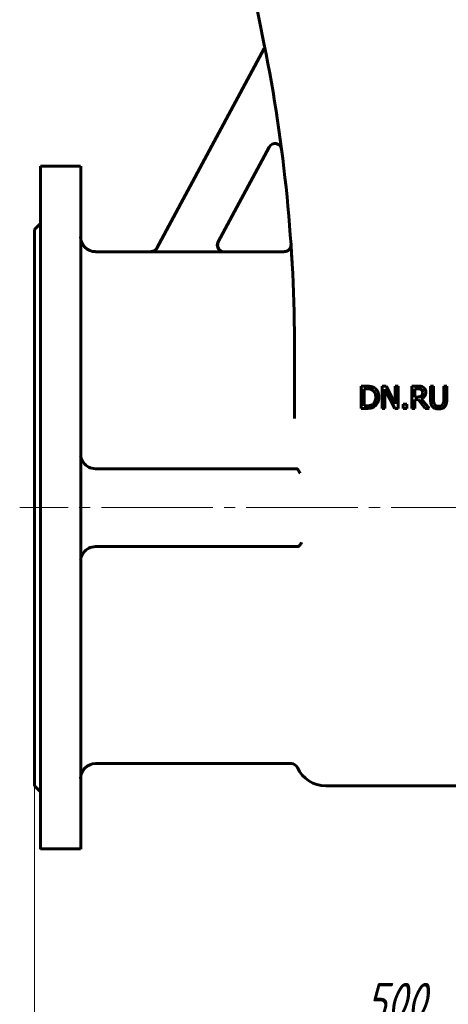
# Model space of a CAD drawing. Header units: millimetres. Extents: x 0 to 614, y -3 to 420.
# Tile 3 of 15: x 138 to 196, y 107 to 239. Entities that reach past the tile are written whole.
import ezdxf

# ---------------------------------------------------------------- set-up
doc = ezdxf.new("R2010")
doc.units = ezdxf.units.MM
for name, pattern in [('K5LT_AXLED', [19.5, 15, -1.5, 1.5, -1.5]), ('K5LT_BASIC', [0]), ('K5LT_THIN', [0])]:
    doc.linetypes.add(name, pattern=pattern)
doc.layers.add('Системный слой', color=7, linetype='Continuous')
doc.layers.add('Системный слой (1)', color=251, linetype='Continuous', true_color=0x6c6c6c)
doc.styles.add('KDIMTEXTSTYLE', font='txt', dxfattribs={"width": 0.96, "oblique": 15, "height": 5})
doc.styles.add('KTEXTSTYLE', font='txt', dxfattribs={"width": 0.96, "height": 5})
doc.dimstyles.new('KDIMSTYLE (0.20)', dxfattribs={"dimtxt": 5, "dimasz": 1, "dimexe": 2, "dimexo": 0, "dimgap": 1, "dimtad": 1, "dimlfac": 5, "dimtxsty": 'KDIMTEXTSTYLE', "dimsah": 1, "dimcen": 0, "dimdle": 1, "dimadec": 0, "dimazin": 0, "dimtfac": 0.667, "dimtmove": 0, "dimatfit": 3, "dimfxl": 1, "dimtvp": 1, "dimtolj": 1, "dimtzin": 0, "dimarcsym": 0})

# ---------------------------------------------------------------- blocks, each defined once
blk = doc.blocks.new('U18')
at = {"layer": 'Системный слой (1)', "color": 143, "linetype": 'K5LT_BASIC', "lineweight": 60, "true_color": 0x33acca}
for p, q in [((174.93, 209.02), (174.93, 209.01)), ((174.93, 209.01), (174.93, 208.99)), ((174.93, 208.99), (174.93, 208.96))]:
    blk.add_line(p, q, dxfattribs=at)
blk = doc.blocks.new('U24')
at = {"layer": 'Системный слой (1)', "color": 143, "linetype": 'K5LT_BASIC', "lineweight": 60, "true_color": 0x33acca}
for p, q in [((156.08, 208.06), (148.62, 208.06)), ((174.03, 208.06), (165.91, 208.06))]:
    blk.add_line(p, q, dxfattribs=at)
blk = doc.blocks.new('U25')
at = {"layer": 'Системный слой (1)', "color": 143, "linetype": 'K5LT_BASIC', "lineweight": 60, "true_color": 0x33acca}
for p, q in [((165.12, 209.39), (165.02, 208.87)), ((165.02, 208.87), (165.22, 208.4)), ((165.22, 208.4), (165.65, 208.1)), ((165.65, 208.1), (165.91, 208.06))]:
    blk.add_line(p, q, dxfattribs=at)
blk = doc.blocks.new('U41')
at = {"layer": 'Системный слой (1)', "color": 143, "linetype": 'K5LT_BASIC', "lineweight": 60, "true_color": 0x33acca}
for p, q in [((141.22, 219.56), (141.22, 173.56)), ((141.22, 173.56), (141.22, 127.56))]:
    blk.add_line(p, q, dxfattribs=at)
blk = doc.blocks.new('U42')
at = {"layer": 'Системный слой (1)', "color": 143, "linetype": 'K5LT_BASIC', "lineweight": 60, "true_color": 0x33acca}
for p, q in [((146.62, 219.56), (146.62, 173.56)), ((146.62, 173.56), (146.62, 127.56))]:
    blk.add_line(p, q, dxfattribs=at)
blk = doc.blocks.new('D0')
at = {"layer": 'Системный слой (1)'}
for points in [[(144.92, 101.93), (145.42, 102.59), (140.42, 101.93), (145.42, 101.27)], [(235.42, 101.27), (240.42, 101.93), (235.42, 102.59), (235.92, 101.93)]]:
    blk.add_hatch(color=7, dxfattribs=at).paths.add_polyline_path(points)
at = {"layer": 'Системный слой (1)', "color": 7, "linetype": 'K5LT_THIN', "lineweight": 18, "true_color": 0xffffff}
for p, q in [((140.42, 136.06), (140.42, 99.93)), ((240.42, 136.06), (240.42, 99.93)), ((140.42, 101.93), (145.42, 102.59)), ((145.42, 102.59), (144.92, 101.93)), ((235.92, 101.93), (235.42, 102.59)), ((235.42, 102.59), (240.42, 101.93)), ((145.42, 101.27), (140.42, 101.93)), ((140.42, 101.93), (240.42, 101.93)), ((144.92, 101.93), (145.42, 101.27)), ((240.42, 101.93), (235.42, 101.27)), ((235.42, 101.27), (235.92, 101.93))]:
    blk.add_line(p, q, dxfattribs=at)
blk.add_wipeout([(184.94, 102.93), (184.94, 110.31), (195.45, 110.31), (195.45, 102.93)]).dxf.layer = 'Системный слой (1)'
at = {"layer": 'Системный слой (1)', "color": 7, "insert": (184.94, 109.52), "char_height": 5, "attachment_point": 1, "style": 'KTEXTSTYLE'}
blk.add_mtext('\\fArial|b0|c204|p34;\\H5.0;\\W1.000;\\Q15;\\fGOST Type AU|b0|i0|c204|p34;\\Q15;\\W0.960;500', dxfattribs=at)
blk = doc.blocks.new('KDIMARROW_01')
at = {"layer": 'Системный слой'}
blk.add_hatch(color=0, dxfattribs=at).paths.add_polyline_path([(0, 0), (-5, 0.66), (-4.5, 0), (-5, -0.66)])
at = {"layer": 'Системный слой', "color": 0, "linetype": 'K5LT_THIN', "lineweight": 18}
for p, q in [((-4.5, 0), (-5, 0.66)), ((-5, 0.66), (0, 0)), ((0, 0), (-5, -0.66)), ((-5, -0.66), (-4.5, 0))]:
    blk.add_line(p, q, dxfattribs=at)
at = {"layer": 'Системный слой (1)', "color": 0, "linetype": 'K5LT_THIN', "lineweight": 18}
blk.add_line((410.52, 173.56), (410.32, 173.56), dxfattribs=at)
blk = doc.blocks.new('D3')
at = {"layer": 'Системный слой (1)'}
for points in [[(290.66, 397.56), (290, 402.56), (289.35, 397.56), (290, 398.06)], [(290, 173.56), (290.66, 178.56), (290, 178.06), (289.35, 178.56)]]:
    blk.add_hatch(color=7, dxfattribs=at).paths.add_polyline_path(points)
at = {"layer": 'Системный слой (1)', "color": 7, "linetype": 'K5LT_THIN', "lineweight": 18, "true_color": 0xffffff}
for p, q in [((194.17, 402.56), (292, 402.56)), ((289.35, 397.56), (290, 402.56)), ((290, 402.56), (290.66, 397.56)), ((290, 173.56), (290, 402.56)), ((290, 398.06), (289.35, 397.56)), ((290.66, 397.56), (290, 398.06)), ((290, 173.56), (289.35, 178.56)), ((289.35, 178.56), (290, 178.06)), ((290, 178.06), (290.66, 178.56)), ((290.66, 178.56), (290, 173.56)), ((240.42, 173.56), (292, 173.56))]:
    blk.add_line(p, q, dxfattribs=at)
blk.add_wipeout([(289, 282.13), (281.62, 282.13), (281.62, 293.53), (289, 293.53)]).dxf.layer = 'Системный слой (1)'
at = {"layer": 'Системный слой (1)', "color": 7, "insert": (282.42, 282.13), "char_height": 5, "attachment_point": 1, "rotation": 90, "style": 'KTEXTSTYLE'}
blk.add_mtext('\\fArial|b0|c204|p34;\\H5.0;\\W1.000;\\Q15;\\fGOST Type AU|b0|i0|c204|p34;\\Q15;\\W0.960;1145', dxfattribs=at)

msp = doc.modelspace()

# ---------------------------------------------------------------- linework, layer by layer
at = {"layer": 'Системный слой (1)', "color": 143, "linetype": 'K5LT_BASIC', "lineweight": 60, "true_color": 0x33acca}
for p, q in [((171.3372, 235.9544), (169.8975, 243.1525)), ((156.8671, 208.5228), (171.3228, 235.4479)), ((171.3228, 235.4479), (171.4514, 235.3788)), ((171.9765, 222.1593), (165.1124, 209.3743)), ((141.2152, 219.5641), (146.6152, 219.5641)), ((141.2152, 211.8641), (140.4152, 211.0641)), ((140.4152, 211.0641), (140.4152, 136.0641)), ((174.953, 208.6948), (174.9311, 209.023)), ((156.0737, 208.0481), (165.9049, 208.0481)), ((175.4152, 185.5754), (175.4152, 194.77)), ((184.3912, 189.9432), (184.3912, 186.9432)), ((185.0743, 189.9432), (184.3912, 189.9432)), ((187.7559, 189.9432), (187.1894, 189.9432)), ((187.1894, 189.9432), (187.1894, 186.9432)), ((188.9641, 187.568), (187.7559, 189.9432)), ((189.3361, 189.9432), (188.9641, 189.9432)), ((188.9641, 189.9432), (188.9641, 187.568)), ((189.3361, 186.9432), (189.3361, 189.9432)), ((191.9666, 189.9432), (191.1935, 189.9432)), ((191.1935, 189.9432), (191.1935, 186.9432)), ((194.1157, 189.9432), (193.717, 189.9432)), ((193.717, 189.9432), (193.717, 188.0712)), ((194.1157, 188.0712), (194.1157, 189.9432)), ((195.4892, 189.9432), (195.4892, 188.0615)), ((195.888, 189.9432), (195.4892, 189.9432)), ((195.888, 188.0712), (195.888, 189.9432)), ((184.7899, 189.5979), (185.0938, 189.5979)), ((184.7899, 187.2884), (184.7899, 189.5979)), ((187.5614, 186.9432), (187.5614, 189.5299)), ((187.5614, 189.5299), (188.8888, 186.9432)), ((191.5922, 188.4699), (191.5922, 189.5979)), ((191.5922, 189.5979), (191.9884, 189.5979)), ((191.9422, 188.4699), (191.5922, 188.4699)), ((185.0938, 187.2884), (184.7899, 187.2884)), ((190.0217, 187.5169), (190.0217, 186.9432)), ((190.503, 187.5169), (190.0217, 187.5169)), ((190.503, 186.9432), (190.503, 187.5169)), ((191.5922, 188.1368), (192.0492, 188.1368)), ((191.5922, 186.9432), (191.5922, 188.1368)), ((192.0492, 188.1368), (192.9974, 186.9432)), ((193.5152, 186.9432), (192.4479, 188.2487)), ((184.3912, 186.9432), (185.0816, 186.9432)), ((187.1894, 186.9432), (187.5614, 186.9432)), ((188.8888, 186.9432), (189.3361, 186.9432)), ((190.0217, 186.9432), (190.503, 186.9432)), ((191.1935, 186.9432), (191.5922, 186.9432)), ((192.9974, 186.9432), (193.5152, 186.9432)), ((148.6152, 178.8141), (175.6466, 178.8141)), ((175.6466, 178.8141), (175.6925, 178.8141)), ((175.8664, 168.3141), (148.6152, 168.3141)), ((175.8664, 168.3141), (175.8675, 168.3141)), ((174.9676, 139.0641), (148.6152, 139.0641)), ((141.2152, 135.2641), (140.4152, 136.0641)), ((179.6152, 136.0641), (201.2152, 136.0641)), ((141.2152, 127.5641), (146.6152, 127.5641))]:
    msp.add_line(p, q, dxfattribs=at)
at = {"layer": 'Системный слой (1)', "color": 30, "linetype": 'K5LT_AXLED', "lineweight": 18, "true_color": 0xff8000}
msp.add_line((242.4152, 173.5641), (138.4152, 173.5641), dxfattribs=at)
at = {"layer": 'Системный слой (1)', "color": 143, "linetype": 'K5LT_BASIC', "lineweight": 60, "true_color": 0x33acca}
for centre, radius, start, end in [((-34.5848, 194.77), 210, 0, 11.309932), ((172.7694, 221.7336), 0.9, 7.40896, 151.769278), ((148.6152, 210.0641), 2, 180, 270), ((-34.5848, 194.77), 210, 3.875584, 3.891721), ((148.6152, 180.8141), 2, 215.925355, 270), ((148.6152, 166.3141), 2, 90, 144.074645), ((148.6152, 137.0641), 2, 90, 180), ((174.9676, 138.1641), 0.9, 24.315739, 90), ((179.6152, 140.2641), 4.2, 204.315739, 270)]:
    msp.add_arc(centre, radius, start, end, dxfattribs=at)
for points, knots in [([(156.8671, 208.5228), (156.8528, 208.4962), (156.8372, 208.4704), (156.8033, 208.4202), (156.7851, 208.3959), (156.7463, 208.3494), (156.7259, 208.3272), (156.6857, 208.2876), (156.6661, 208.27), (156.629, 208.2395), (156.6117, 208.2263), (156.5693, 208.1963), (156.5438, 208.1802), (156.4911, 208.1504), (156.4638, 208.1368), (156.4167, 208.1162), (156.3973, 208.1085), (156.3488, 208.0911), (156.3196, 208.0823), (156.2606, 208.0676), (156.2307, 208.0617), (156.1712, 208.0531), (156.1414, 208.0503), (156.099, 208.0484), (156.0864, 208.0481), (156.0737, 208.0481)], [0, 0, 0, 0, 0.03022845, 0.03022845, 0.060723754, 0.060723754, 0.090999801, 0.090999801, 0.117323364, 0.117323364, 0.139111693, 0.139111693, 0.16939842, 0.16939842, 0.199937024, 0.199937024, 0.220923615, 0.220923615, 0.251446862, 0.251446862, 0.281937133, 0.281937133, 0.311870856, 0.311870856, 0.324506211, 0.324506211, 0.324506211, 0.324506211]), ([(156.0825, 208.0641), (156.2673, 208.0641), (156.59, 208.1671), (156.8099, 208.4163), (156.8755, 208.5384)], [0, 0, 0, 0, 0.57142773, 1, 1, 1, 1]), ([(165.9049, 208.0481), (165.8748, 208.0481), (165.8448, 208.0497), (165.7848, 208.0558), (165.7549, 208.0604), (165.6956, 208.0726), (165.6663, 208.0802), (165.6126, 208.097), (165.5881, 208.1058), (165.5359, 208.1273), (165.5083, 208.1402), (165.4555, 208.1684), (165.4301, 208.1836), (165.3804, 208.217), (165.356, 208.2352), (165.3123, 208.2714), (165.2928, 208.2891), (165.2524, 208.329), (165.2318, 208.3515), (165.1929, 208.3984), (165.1747, 208.4228), (165.1411, 208.4728), (165.1257, 208.4984), (165.0993, 208.5477), (165.088, 208.5713), (165.0765, 208.5985), (165.0752, 208.6016), (165.0625, 208.6324), (165.0526, 208.6605), (165.0357, 208.7181), (165.0286, 208.7475), (165.0174, 208.8073), (165.0132, 208.8375), (165.0087, 208.8906), (165.0075, 208.9133), (165.0069, 208.9666), (165.008, 208.9972), (165.0132, 209.058), (165.0173, 209.0881), (165.0256, 209.1327), (165.0287, 209.1473), (165.0392, 209.1916), (165.0477, 209.2208), (165.0675, 209.2776), (165.0787, 209.3053), (165.0979, 209.3464), (165.105, 209.3604), (165.1124, 209.3743)], [0, 0, 0, 0, 0.030111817, 0.030111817, 0.06056767, 0.06056767, 0.091030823, 0.091030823, 0.117163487, 0.117163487, 0.147690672, 0.147690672, 0.1774208, 0.1774208, 0.207957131, 0.207957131, 0.234291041, 0.234291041, 0.264771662, 0.264771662, 0.295307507, 0.295307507, 0.325246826, 0.325246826, 0.351441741, 0.351441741, 0.354835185, 0.354835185, 0.384786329, 0.384786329, 0.415226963, 0.415226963, 0.445920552, 0.445920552, 0.468660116, 0.468660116, 0.499283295, 0.499283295, 0.529749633, 0.529749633, 0.544726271, 0.544726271, 0.575239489, 0.575239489, 0.605103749, 0.605103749, 0.620797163, 0.620797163, 0.620797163, 0.620797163]), ([(174.9312, 209.0206), (174.9313, 209.0204), (174.9313, 209.0203), (174.9314, 209.0188), (174.9314, 209.0186), (174.9315, 209.0169), (174.9315, 209.0165), (174.9315, 209.0158), (174.9316, 209.0151), (174.9316, 209.0142), (174.9316, 209.014), (174.9317, 209.0131), (174.9317, 209.0126), (174.9318, 209.0115), (174.9318, 209.0112), (174.9319, 209.0098), (174.9319, 209.0089), (174.932, 209.0069), (174.932, 209.0061), (174.9321, 209.0043), (174.9322, 209.0033), (174.9322, 209.0012), (174.9323, 209), (174.9324, 208.9971), (174.9325, 208.9953), (174.9325, 208.993), (174.9326, 208.9926), (174.9326, 208.9913), (174.9326, 208.9905), (174.9327, 208.9878), (174.9327, 208.9861), (174.9328, 208.9837), (174.9328, 208.9831), (174.9328, 208.9813), (174.9328, 208.9801), (174.9329, 208.9765), (174.9329, 208.9741), (174.933, 208.9669), (174.933, 208.962), (174.9329, 208.9525), (174.9328, 208.9479), (174.9324, 208.9341), (174.9321, 208.9249), (174.9305, 208.8973), (174.9289, 208.8789), (174.9224, 208.824), (174.9159, 208.7876), (174.8975, 208.7121), (174.8853, 208.6732), (174.8558, 208.5976), (174.8387, 208.561), (174.8001, 208.4914), (174.7788, 208.4584), (174.7332, 208.3974), (174.7092, 208.3693), (174.6557, 208.3141), (174.626, 208.2873), (174.5623, 208.237), (174.5282, 208.2136), (174.4565, 208.1711), (174.4189, 208.1521), (174.3416, 208.1194), (174.3019, 208.1057), (174.222, 208.084), (174.1818, 208.076), (174.1053, 208.0663), (174.0692, 208.0639), (174.033, 208.0639)], [0, 0, 0, 0, 1.00660877, 1.00660877, 1.50996386, 1.50996386, 1.66882947, 1.66882947, 1.82769508, 1.82769508, 1.88622304, 1.88622304, 1.98656069, 1.98656069, 2.03384808, 2.03384808, 2.13624358, 2.13624358, 2.19573125, 2.19573125, 2.25521892, 2.25521892, 2.31470659, 2.31470659, 2.39374832, 2.39374832, 2.41125844, 2.41125844, 2.44627868, 2.44627868, 2.51631915, 2.51631915, 2.53885717, 2.53885717, 2.5839332, 2.5839332, 2.67408525, 2.67408525, 2.85438937, 2.85438937, 3.02327849, 3.02327849, 3.36105672, 3.36105672, 4.03661318, 4.03661318, 5.38772611, 5.38772611, 6.87793894, 6.87793894, 8.35427495, 8.35427495, 9.78805431, 9.78805431, 11.1397628, 11.1397628, 12.59989154, 12.59989154, 14.11001543, 14.11001543, 15.64727631, 15.64727631, 17.18022854, 17.18022854, 18.67733438, 18.67733438, 20, 20, 20, 20]), ([(175.1051, 206.1766), (175.0994, 206.2798), (175.0939, 206.3802), (175.083, 206.5756), (175.0777, 206.6706), (175.0672, 206.8552), (175.062, 206.9447), (175.0567, 207.0359), (175.0564, 207.0403), (175.0552, 207.061), (175.0543, 207.0772), (175.0533, 207.0939), (175.0533, 207.0944), (175.053, 207.0997), (175.0527, 207.1046), (175.0523, 207.1111), (175.0522, 207.1129), (175.052, 207.1153), (175.052, 207.1158), (175.052, 207.1166), (175.0519, 207.1168), (175.0519, 207.1172), (175.0519, 207.1174), (175.0519, 207.1177), (175.0519, 207.1178), (175.0519, 207.1182), (175.0519, 207.1184), (175.0518, 207.119), (175.0518, 207.1194), (175.0517, 207.1207), (175.0517, 207.1215), (175.0515, 207.124), (175.0514, 207.1256), (175.0511, 207.1305), (175.051, 207.1337), (175.0504, 207.1435), (175.05, 207.1499), (175.0489, 207.1693), (175.0481, 207.1821), (175.0467, 207.2054), (175.0461, 207.216), (175.0446, 207.2412), (175.0437, 207.2558), (175.0399, 207.32), (175.037, 207.3686), (175.0321, 207.4511), (175.0281, 207.5163), (175.0261, 207.5501)], [0, 0, 0, 0, 4.52636207, 4.52636207, 9.05272413, 9.05272413, 13.5790862, 13.5790862, 13.8073524, 13.8073524, 14.66185058, 14.66185058, 14.68962032, 14.68962032, 14.94539926, 14.94539926, 15.03948939, 15.03948939, 15.07071138, 15.07071138, 15.08107179, 15.08107179, 15.09143221, 15.09143221, 15.09810892, 15.09810892, 15.10962049, 15.10962049, 15.1317227, 15.1317227, 15.17546666, 15.17546666, 15.26272436, 15.26272436, 15.43677929, 15.43677929, 15.78396822, 15.78396822, 16.47650424, 16.47650424, 17.05352469, 17.05352469, 17.85789257, 17.85789257, 20.61330183, 20.61330183, 22.63181034, 22.63181034, 22.63181034, 22.63181034]), ([(186.1489, 189.7049), (186.0354, 189.7795), (185.8985, 189.8378), (185.5776, 189.9221), (185.3563, 189.9432), (185.0743, 189.9432)], [-1.16677901, -1.16677901, -1.16677901, -1.16677901, -0.5833895, -0.5833895, 0, 0, 0, 0]), ([(192.7299, 189.7851), (192.6246, 189.8532), (192.514, 189.8966), (192.2822, 189.9338), (192.1384, 189.9432), (191.9666, 189.9432)], [-0.264188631, -0.264188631, -0.264188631, -0.264188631, -0.132094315, -0.132094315, 0, 0, 0, 0]), ([(193.0703, 189.1287), (193.0703, 189.2126), (193.0616, 189.2977), (193.023, 189.4361), (192.9967, 189.5026), (192.8883, 189.6606), (192.8157, 189.7297), (192.7299, 189.7851)], [-0.317196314, -0.317196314, -0.317196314, -0.317196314, -0.191606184, -0.191606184, -0.102113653, -0.102113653, 0, 0, 0, 0]), ([(185.0938, 189.5979), (185.2737, 189.5979), (185.424, 189.5838), (185.6655, 189.527), (185.7794, 189.4812), (185.8863, 189.418)], [-0.200223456, -0.200223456, -0.200223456, -0.200223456, -0.100111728, -0.100111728, 0, 0, 0, 0]), ([(185.8863, 189.418), (185.9675, 189.3683), (186.0392, 189.3075), (186.1625, 189.1605), (186.2109, 189.0773), (186.3167, 188.8176), (186.341, 188.6293), (186.341, 188.4456)], [-0.374955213, -0.374955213, -0.374955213, -0.374955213, -0.280119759, -0.280119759, -0.183678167, -0.183678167, 0, 0, 0, 0]), ([(186.341, 188.4456), (186.341, 188.2122), (186.3061, 188.0177), (186.1667, 187.7065), (186.0622, 187.5817), (185.9228, 187.4877)], [-0.452495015, -0.452495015, -0.452495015, -0.452495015, -0.226247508, -0.226247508, 0, 0, 0, 0]), ([(186.144, 187.1838), (186.3304, 187.307), (186.4791, 187.4788), (186.7012, 187.9197), (186.7567, 188.1668), (186.7567, 188.4407)], [-0.457315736, -0.457315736, -0.457315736, -0.457315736, -0.228657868, -0.228657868, 0, 0, 0, 0]), ([(186.7567, 188.4407), (186.7567, 188.7325), (186.7036, 188.9841), (186.4913, 189.4071), (186.3418, 189.5769), (186.1489, 189.7049)], [-0.387823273, -0.387823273, -0.387823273, -0.387823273, -0.193911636, -0.193911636, 0, 0, 0, 0]), ([(192.4844, 188.6255), (192.453, 188.5942), (192.418, 188.5678), (192.3228, 188.5165), (192.2728, 188.5048), (192.1516, 188.478), (192.0453, 188.4699), (191.9422, 188.4699)], [-0.138718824, -0.138718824, -0.138718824, -0.138718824, -0.124074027, -0.124074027, -0.103018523, -0.103018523, 0, 0, 0, 0]), ([(191.9884, 189.5979), (192.0987, 189.5979), (192.1914, 189.5902), (192.3422, 189.5594), (192.4082, 189.5331), (192.4649, 189.4958)], [-0.17270588, -0.17270588, -0.17270588, -0.17270588, -0.08635294, -0.08635294, 0, 0, 0, 0]), ([(192.4479, 188.2487), (192.6392, 188.32), (192.7907, 188.4298), (193.0144, 188.7264), (193.0703, 188.9099), (193.0703, 189.1287)], [-0.242803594, -0.242803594, -0.242803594, -0.242803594, -0.121401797, -0.121401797, 0, 0, 0, 0]), ([(192.4649, 189.4958), (192.5298, 189.4521), (192.5776, 189.3966), (192.6392, 189.262), (192.6546, 189.1847), (192.6546, 189.0971)], [-0.133910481, -0.133910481, -0.133910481, -0.133910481, -0.06695524, -0.06695524, 0, 0, 0, 0]), ([(192.6546, 189.0971), (192.6546, 188.9934), (192.6408, 188.9026), (192.5857, 188.747), (192.5427, 188.6806), (192.4844, 188.6255)], [-0.153701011, -0.153701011, -0.153701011, -0.153701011, -0.076850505, -0.076850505, 0, 0, 0, 0]), ([(185.0816, 186.9432), (185.3247, 186.9432), (185.5245, 186.9594), (185.8373, 187.0242), (185.9917, 187.0882), (186.144, 187.1838)], [-0.802402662, -0.802402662, -0.802402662, -0.802402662, -0.401201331, -0.401201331, 0, 0, 0, 0]), ([(185.9228, 187.4877), (185.8142, 187.4116), (185.6931, 187.3593), (185.4256, 187.3026), (185.2704, 187.2884), (185.0938, 187.2884)], [-0.212320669, -0.212320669, -0.212320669, -0.212320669, -0.106160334, -0.106160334, 0, 0, 0, 0]), ([(193.717, 188.0712), (193.717, 187.8573), (193.7384, 187.6774), (193.8243, 187.3856), (193.8985, 187.2608), (194.0038, 187.1571)], [-0.21162953, -0.21162953, -0.21162953, -0.21162953, -0.105814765, -0.105814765, 0, 0, 0, 0]), ([(194.0038, 187.1571), (194.0502, 187.1107), (194.1013, 187.0704), (194.2145, 187.0002), (194.2756, 186.9717), (194.4312, 186.9169), (194.5776, 186.88), (194.8012, 186.88)], [-0.529439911, -0.529439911, -0.529439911, -0.529439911, -0.378897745, -0.378897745, -0.223613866, -0.223613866, 0, 0, 0, 0]), ([(194.2445, 187.4658), (194.1943, 187.542), (194.1602, 187.6271), (194.1246, 187.8151), (194.1157, 187.9318), (194.1157, 188.0712)], [-0.563517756, -0.563517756, -0.563517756, -0.563517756, -0.281758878, -0.281758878, 0, 0, 0, 0]), ([(194.8012, 187.2203), (194.6683, 187.2203), (194.5557, 187.241), (194.3709, 187.3236), (194.298, 187.3848), (194.2445, 187.4658)], [-0.266337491, -0.266337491, -0.266337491, -0.266337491, -0.133168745, -0.133168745, 0, 0, 0, 0]), ([(195.3604, 187.4658), (195.3069, 187.3848), (195.2316, 187.3236), (195.0371, 187.241), (194.926, 187.2203), (194.8012, 187.2203)], [-0.175681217, -0.175681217, -0.175681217, -0.175681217, -0.087840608, -0.087840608, 0, 0, 0, 0]), ([(194.8012, 186.88), (194.986, 186.88), (195.1416, 186.9026), (195.3944, 186.9934), (195.5055, 187.0631), (195.6011, 187.1571)], [-0.218219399, -0.218219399, -0.218219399, -0.218219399, -0.1091097, -0.1091097, 0, 0, 0, 0]), ([(195.4892, 188.0615), (195.4892, 187.927), (195.4803, 187.8131), (195.4447, 187.6267), (195.4106, 187.542), (195.3604, 187.4658)], [-0.142838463, -0.142838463, -0.142838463, -0.142838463, -0.071419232, -0.071419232, 0, 0, 0, 0]), ([(195.6011, 187.1571), (195.7081, 187.2592), (195.7826, 187.3848), (195.8669, 187.683), (195.888, 187.8621), (195.888, 188.0712)], [-0.328980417, -0.328980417, -0.328980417, -0.328980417, -0.164490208, -0.164490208, 0, 0, 0, 0]), ([(146.9957, 179.6407), (146.9498, 179.7039), (146.868, 179.8262), (146.7602, 180.0213), (146.6796, 180.215), (146.6272, 180.4161), (146.6152, 180.543), (146.6152, 180.6083)], [0, 0, 0, 0, 1.54413257, 2.98093622, 4.7639347, 6.3095077, 8, 8, 8, 8]), ([(176.1427, 178.2141), (176.1312, 178.236), (176.1068, 178.2827), (176.0667, 178.3602), (176.0249, 178.4391), (175.9846, 178.5118), (175.9546, 178.5623), (175.9229, 178.6128), (175.8876, 178.6649), (175.8451, 178.7179), (175.8053, 178.759), (175.7719, 178.7859), (175.7385, 178.8048), (175.7134, 178.8128), (175.6976, 178.8141), (175.6925, 178.8141)], [0, 0, 0, 0, 1.62010328, 3.1892712, 4.76855786, 6.24336298, 7.4335551, 7.840169, 9.44487895, 10.9658936, 12.04255872, 13.37060052, 14.29270517, 15.4455516, 16, 16, 16, 16]), ([(175.8675, 168.3141), (175.9121, 168.3144), (175.958, 168.3346), (176.0684, 168.4188), (176.1266, 168.494), (176.233, 168.6541), (176.2887, 168.7584), (176.3443, 168.8637), (176.3446, 168.8643), (176.3449, 168.8649)], [0, 0, 0, 0, 0.099819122, 0.099819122, 0.242872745, 0.242872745, 0.424135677, 0.424135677, 0.425138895, 0.425138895, 0.425138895, 0.425138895]), ([(146.9957, 167.4876), (146.9498, 167.4243), (146.868, 167.302), (146.7602, 167.1069), (146.6796, 166.9133), (146.6272, 166.7122), (146.6152, 166.5852), (146.6152, 166.5199)], [0, 0, 0, 0, 1.54413257, 2.98093622, 4.7639347, 6.3095077, 8, 8, 8, 8])]:
    msp.add_open_spline(points, degree=3, knots=knots, dxfattribs=at)

# ---------------------------------------------------------------- block references
at = {"layer": 'Системный слой (1)'}
for name in ['U41', 'U42', 'U25', 'U18', 'U24']:
    msp.add_blockref(name, (0, 0), dxfattribs=at)

# ---------------------------------------------------------------- next in the draw order: dimensions: what is measured, and where the dimension line sits
at = {"layer": 'Системный слой (1)', "color": 7}
dim = msp.add_linear_dim(base=(290.005, 173.5641), p1=(194.1652, 402.5641), p2=(240.4152, 173.5641), angle=90, dimstyle='KDIMSTYLE (0.20)', override={"dimexo": 0, "dimpost": '\\fGOST Type AU|b0|c204|p34;\\H5.0;\\W0.960;\\Q15;<>', "dimblk1": 'KDIMARROW_01', "dimblk2": 'KDIMARROW_01', "dimse1": 0, "dimse2": 0, "dimclrt": 7, "dimtol": 1, "dimtp": 0, "dimtm": 0, "dimtdec": 5, "dimtolj": 1}, dxfattribs=at)
dim.commit()
dim.dimension.update_dxf_attribs({"geometry": 'D3', "text_midpoint": (290.005, 288.0641), "dimtype": 160})
dim = msp.add_linear_dim(base=(140.4152, 101.9324), p1=(240.4152, 136.0641), p2=(140.4152, 136.0641), dimstyle='KDIMSTYLE (0.20)', override={"dimexo": 0, "dimpost": '\\fGOST Type AU|b0|c204|p34;\\H5.0;\\W0.960;\\Q15;<>', "dimblk1": 'KDIMARROW_01', "dimblk2": 'KDIMARROW_01', "dimse1": 0, "dimse2": 0, "dimclrt": 7, "dimtol": 1, "dimtp": 0, "dimtm": 0, "dimtdec": 5, "dimtolj": 1}, dxfattribs=at)
dim.commit()
dim.dimension.update_dxf_attribs({"geometry": 'D0', "text_midpoint": (190.4152, 101.9324), "dimtype": 160})

doc.saveas('drawing.dxf')
